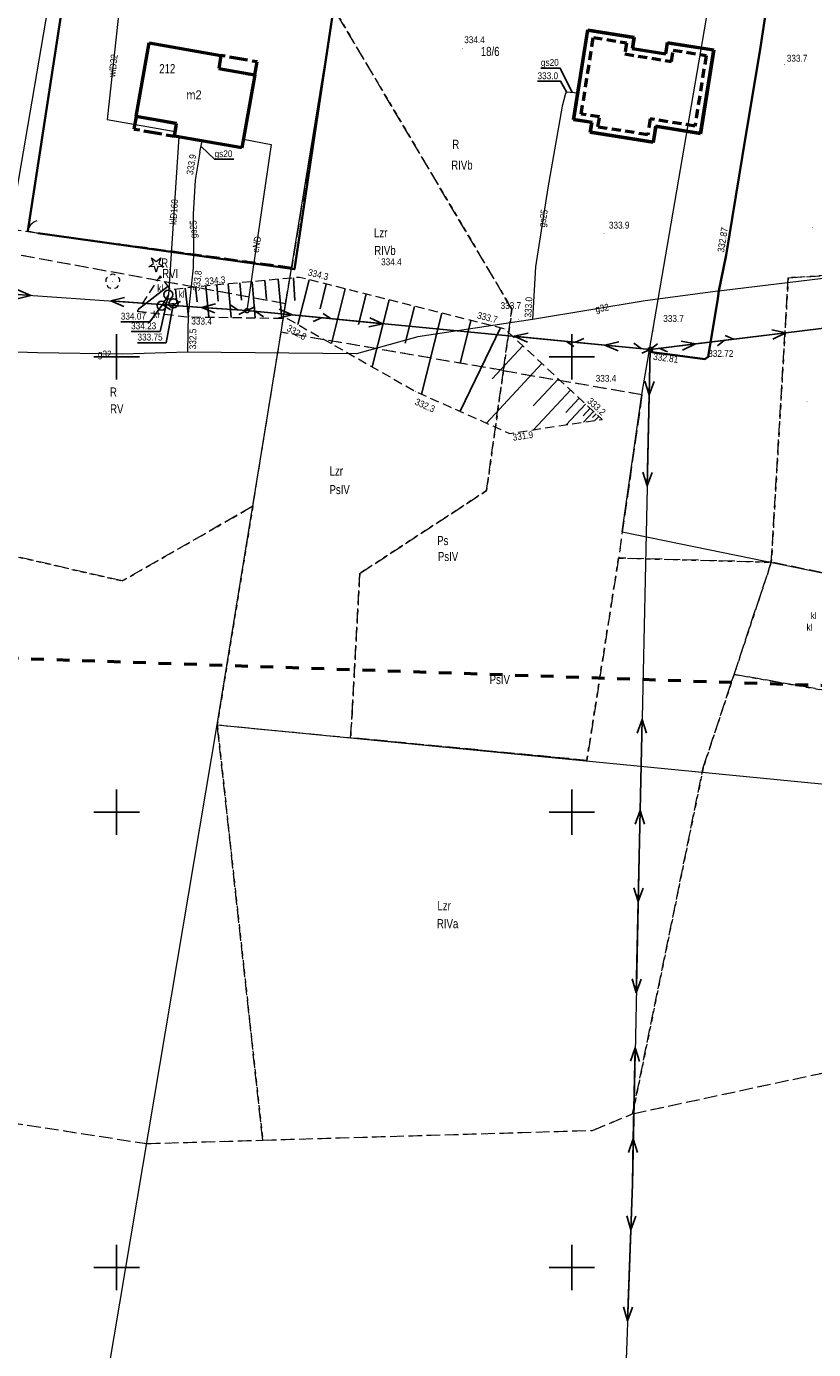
# Model space of a CAD drawing. Header units: metres. Extents: x 7523615 to 7533948, y 5492686 to 5502120.
# Tile 106 of 256: x 7529640 to 7529727, y 5497891 to 5498036. Entities that reach past the tile are written whole.
import ezdxf
from ezdxf.enums import TextEntityAlignment as Align

# ---------------------------------------------------------------- set-up
doc = ezdxf.new("R2010")
doc.units = ezdxf.units.M
for name, pattern in [('1.0_0.5', [1.5, 1, -0.5]), ('1.4_1.4', [2.8, 1.4, -1.4]), ('2.0_0.5', [2.5, 2, -0.5]), ('219-500', [0]), ('egkk-500', [2, 1.5, -0.5]), ('egug-500', [1, 0.5, -0.5]), ('otbb_500', [1.5, 1, -0.5]), ('otof_500', [0]), ('suep_nn_500', [0]), ('sutp_500', [0])]:
    doc.linetypes.add(name, pattern=pattern)
doc.layers.get('0').update_dxf_attribs({"color": 2, "lineweight": 5})
doc.styles.get("Standard").update_dxf_attribs({"font": 'Working1250', "width": 0.75})
doc.linetypes.add('902-500', pattern='A,3.75,0,[1,ksztalty.shx,S=0.5,R=0,X=0,Y=0],3.75', length=7.5)

# ---------------------------------------------------------------- blocks, each defined once
blk = doc.blocks.new('203')
at = {"linetype": 'Continuous', "lineweight": 0}
h = blk.add_hatch(color=0, dxfattribs=at)
edge = h.paths.add_edge_path()
edge.add_arc((0, 0), 0.045, 0, 360)
blk = doc.blocks.new('PW01')
at = {"linetype": 'Continuous', "lineweight": 13}
h = blk.add_hatch(color=0, dxfattribs=at)
edge = h.paths.add_edge_path()
edge.add_arc((0, 0), 0.045, 0, 360)
blk = doc.blocks.new('US15')
at = {"color": 0, "linetype": 'Continuous', "lineweight": 13}
blk.add_circle((0, 0), 0.25, dxfattribs=at)
blk = doc.blocks.new('SUEP1')
at = {"color": 0, "linetype": 'Continuous'}
for p, q in [((0, 0), (5, 0)), ((5, 0), (3.5, 0.5)), ((5, 0), (3.5, -0.5)), ((5, 0), (15, 0)), ((15, 0), (13.5, 0.5)), ((15, 0), (13.5, -0.5))]:
    blk.add_line(p, q, dxfattribs=at)
blk = doc.blocks.new('SUTP')
at = {"color": 0, "linetype": 'Continuous'}
for p, q in [((0, 0), (0.866, 0.5)), ((0, 0), (9.232, 0)), ((1.866, -0.5), (1, 0)), ((7.366, -0.5), (8.232, 0)), ((9.232, 0), (8.366, 0.5))]:
    blk.add_line(p, q, dxfattribs=at)
blk = doc.blocks.new('OK04')
at = {"color": 0, "linetype": 'Continuous', "lineweight": 0}
blk.add_arc((1.5, 0.001), 1.5, 120, 180, dxfattribs=at)
blk = doc.blocks.new('OP011')
at = {"linetype": 'Continuous', "lineweight": 13}
h = blk.add_hatch(color=0, dxfattribs=at)
edge = h.paths.add_edge_path()
edge.add_arc((0, 0), 0.05, 0, 360)
at = {"color": 0, "linetype": 'Continuous', "lineweight": 13}
for p, q in [((-0.828, -0.268), (-0.283, 0.093)), ((-0.283, 0.093), (-0.512, 0.706)), ((-0.512, 0.706), (0, 0.299)), ((0, 0.299), (0.512, 0.706)), ((0.512, 0.706), (0.283, 0.093)), ((0.283, 0.093), (0.828, -0.268)), ((-0.175, -0.24), (-0.828, -0.268)), ((0, -0.87), (-0.175, -0.24)), ((0.175, -0.24), (0, -0.87)), ((0.828, -0.268), (0.175, -0.24))]:
    blk.add_line(p, q, dxfattribs=at)
blk = doc.blocks.new('OP021')
at = {"linetype": 'Continuous', "lineweight": 13}
h = blk.add_hatch(color=0, dxfattribs=at)
edge = h.paths.add_edge_path()
edge.add_arc((0, 0), 0.05, 0, 360)
at = {"color": 0, "linetype": 'Continuous', "lineweight": 13}
for centre, start, end in [((-0.38, 0.124), 121.308, 202.548), ((0, 0.4), 49.272, 130.728), ((0.38, 0.124), 337.452, 58.692), ((-0.235, -0.324), 193.221, 274.871), ((0.235, -0.324), 265.129, 346.779)]:
    blk.add_arc(centre, 0.4, start, end, dxfattribs=at)
blk = doc.blocks.new('SUKM')
at = {"color": 0, "linetype": 'Continuous'}
blk.add_circle((0, 0), 0.5, dxfattribs=at)
blk = doc.blocks.new('RAMKA500K')
at = {"color": 0}
for p, q in [((47.5, 250), (52.5, 250)), ((50, 247.5), (50, 250)), ((97.5, 250), (102.5, 250)), ((100, 247.5), (100, 250)), ((50, 197.5), (50, 202.5)), ((100, 197.5), (100, 202.5)), ((47.5, 200), (52.5, 200)), ((97.5, 200), (102.5, 200)), ((50, 147.5), (50, 152.5)), ((100, 147.5), (100, 152.5)), ((47.5, 150), (52.5, 150)), ((97.5, 150), (102.5, 150)), ((50, 0), (50, 2.5)), ((100, 0), (100, 2.5)), ((47.5, 0), (52.5, 0)), ((97.5, 0), (102.5, 0))]:
    blk.add_line(p, q, dxfattribs=at)

msp = doc.modelspace()

# ---------------------------------------------------------------- linework, layer by layer
at = {"layer": '000 Inne (niezydentyfikowane)', "color": 7, "linetype": 'CONTINUOUS', "lineweight": 25, "flags": 128}
for points in [[(7529654.88, 5498008.75), (7529654.68, 5498008.59)], [(7529662.24, 5498008), (7529662.58, 5498004.32)], [(7529663.53, 5498008.12), (7529663.71, 5498006.21)], [(7529664.87, 5498008.24), (7529665.23, 5498004.28)], [(7529666.27, 5498008.37), (7529666.46, 5498006.31)], [(7529667.76, 5498008.51), (7529668.15, 5498004.24)], [(7529669.43, 5498008.66), (7529669.56, 5498006.17)], [(7529671.15, 5498008.45), (7529669.91, 5498003.54)], [(7529673.03, 5498007.98), (7529672.34, 5498005.26)], [(7529655.66, 5498007.74), (7529652.42, 5498005.24)], [(7529656.47, 5498007.42), (7529656.63, 5498005.96)], [(7529657.54, 5498007.54), (7529657.89, 5498004.39)], [(7529658.65, 5498007.66), (7529658.83, 5498006.02)], [(7529659.8, 5498007.77), (7529660.12, 5498004.36)], [(7529661, 5498007.88), (7529661.16, 5498006.11)], [(7529675.1, 5498007.46), (7529673.59, 5498001.45)], [(7529677.4, 5498006.88), (7529676.56, 5498003.56)], [(7529679.93, 5498006.24), (7529678.08, 5497998.89)], [(7529682.72, 5498005.54), (7529681.7, 5498001.48)], [(7529685.73, 5498004.78), (7529683.5, 5497995.89)], [(7529688.91, 5498003.99), (7529687.72, 5497999.26)], [(7529692.15, 5498003.17), (7529687.73, 5497994.01)], [(7529694.61, 5498001.22), (7529691.23, 5497997.58)], [(7529696.7, 5497999.28), (7529690.61, 5497992.72)], [(7529698.52, 5497997.59), (7529695.76, 5497994.62)], [(7529699.85, 5497996.35), (7529695.8, 5497991.99)], [(7529700.81, 5497995.46), (7529699.35, 5497993.88)], [(7529701.51, 5497994.81), (7529699.39, 5497992.53)], [(7529702.02, 5497994.34), (7529701.25, 5497993.52)], [(7529702.38, 5497994), (7529701.28, 5497992.81)], [(7529702.67, 5497993.74), (7529702.28, 5497993.32)], [(7529702.96, 5497993.46), (7529702.54, 5497993)]]:
    msp.add_lwpolyline(points, dxfattribs=at)
at = {"layer": '217-kontur klasyfikacyjny', "color": 7, "linetype": 'egkk-500', "lineweight": 18, "flags": 128}
for points in [[(7529673.85, 5498038.24), (7529669.23, 5498009.82)], [(7529693.42, 5498005.22), (7529673.85, 5498038.24)], [(7529669.23, 5498009.82), (7529638.3, 5498013.98)], [(7529668.54, 5498005.82), (7529637.86, 5498011.43)], [(7529668.54, 5498005.82), (7529669.23, 5498009.82)], [(7529723.77, 5498008.67), (7529751.58, 5498010.39)], [(7529721.91, 5497977.44), (7529723.77, 5498008.67)], [(7529668.07, 5498002.69), (7529668.54, 5498005.82)], [(7529692.48, 5497998.48), (7529693.42, 5498005.22)], [(7529664.96, 5497983.59), (7529668.07, 5498002.69)], [(7529692.48, 5497998.48), (7529668.07, 5498002.69)], [(7529690.63, 5497985.3), (7529692.48, 5497998.48)], [(7529692.48, 5497998.48), (7529707.7, 5497995.86)], [(7529707.7, 5497995.86), (7529705.13, 5497977.9)], [(7529676.71, 5497976.21), (7529690.63, 5497985.3)], [(7529664.96, 5497983.59), (7529650.61, 5497975.38)], [(7529661.05, 5497959.58), (7529664.96, 5497983.59)], [(7529650.61, 5497975.38), (7529632.4, 5497979.58)], [(7529705.13, 5497977.9), (7529701.65, 5497955.68)], [(7529721.91, 5497977.44), (7529705.13, 5497977.9)], [(7529717.82, 5497965.12), (7529721.91, 5497977.44)], [(7529727.53, 5497976.29), (7529721.91, 5497977.44)], [(7529675.86, 5497960.86), (7529676.71, 5497976.21)], [(7529714.44, 5497954.91), (7529717.82, 5497965.12)], [(7529754.29, 5497958.71), (7529717.82, 5497965.12)], [(7529675.7, 5497958.17), (7529675.86, 5497960.86)], [(7529666.05, 5497913.98), (7529661.05, 5497959.58)], [(7529661.05, 5497959.58), (7529675.7, 5497958.17)], [(7529701.65, 5497955.68), (7529675.7, 5497958.17)], [(7529706.68, 5497916.88), (7529714.44, 5497954.91)], [(7529706.68, 5497916.88), (7529749.58, 5497926.08)], [(7529614.48, 5497919.61), (7529653.31, 5497913.6)], [(7529702.27, 5497915.05), (7529706.68, 5497916.88)], [(7529666.05, 5497913.98), (7529702.27, 5497915.05)], [(7529653.31, 5497913.6), (7529666.05, 5497913.98)]]:
    msp.add_lwpolyline(points, dxfattribs=at)
at = {"layer": '218-kontur użytku gruntowego', "color": 7, "linetype": 'egug-500', "lineweight": 18, "flags": 128}
for points in [[(7529673.85, 5498038.24), (7529669.23, 5498009.82)], [(7529673.85, 5498038.24), (7529693.42, 5498005.22)], [(7529669.23, 5498009.82), (7529638.3, 5498013.98)], [(7529668.54, 5498005.82), (7529637.86, 5498011.43)], [(7529668.54, 5498005.82), (7529669.23, 5498009.82)], [(7529751.58, 5498010.39), (7529723.77, 5498008.67)], [(7529723.77, 5498008.67), (7529721.91, 5497977.44)], [(7529668.07, 5498002.69), (7529668.54, 5498005.82)], [(7529693.42, 5498005.22), (7529692.48, 5497998.48)], [(7529664.96, 5497983.59), (7529668.07, 5498002.69)], [(7529692.48, 5497998.48), (7529668.07, 5498002.69)], [(7529692.48, 5497998.48), (7529690.63, 5497985.3)], [(7529692.48, 5497998.48), (7529707.7, 5497995.86)], [(7529707.7, 5497995.86), (7529705.13, 5497977.9)], [(7529690.63, 5497985.3), (7529676.71, 5497976.21)], [(7529650.61, 5497975.38), (7529664.96, 5497983.59)], [(7529664.96, 5497983.59), (7529661.05, 5497959.58)], [(7529632.4, 5497979.58), (7529650.61, 5497975.38)], [(7529701.65, 5497955.68), (7529705.13, 5497977.9)], [(7529705.13, 5497977.9), (7529721.91, 5497977.44)], [(7529721.91, 5497977.44), (7529717.82, 5497965.12)], [(7529727.53, 5497976.29), (7529721.91, 5497977.44)], [(7529676.71, 5497976.21), (7529675.86, 5497960.86)], [(7529717.82, 5497965.12), (7529714.44, 5497954.91)], [(7529717.82, 5497965.12), (7529754.29, 5497958.71)], [(7529675.86, 5497960.86), (7529675.7, 5497958.17)], [(7529661.05, 5497959.58), (7529675.7, 5497958.17)], [(7529661.05, 5497959.58), (7529666.05, 5497913.98)], [(7529675.7, 5497958.17), (7529701.65, 5497955.68)], [(7529714.44, 5497954.91), (7529706.68, 5497916.88)], [(7529706.68, 5497916.88), (7529749.58, 5497926.08)], [(7529614.48, 5497919.61), (7529653.31, 5497913.6)], [(7529702.27, 5497915.05), (7529706.68, 5497916.88)], [(7529666.05, 5497913.98), (7529702.27, 5497915.05)], [(7529653.31, 5497913.6), (7529666.05, 5497913.98)]]:
    msp.add_lwpolyline(points, dxfattribs=at)
at = {"layer": '219-działka ewidencyjna', "color": 3, "linetype": '219-500', "lineweight": 18, "flags": 128}
for points in [[(7529636.05, 5498000.87), (7529648.61, 5498074.17)], [(7529661.05, 5497959.58), (7529678.69, 5498067.92)], [(7529707.7, 5497995.86), (7529715.39, 5498040.63)], [(7529705.54, 5497980.79), (7529707.7, 5497995.86)], [(7529705.54, 5497980.79), (7529727.53, 5497976.29)], [(7529643.44, 5497854.96), (7529661.05, 5497959.58)], [(7529661.05, 5497959.58), (7529753.29, 5497950.59)]]:
    msp.add_lwpolyline(points, dxfattribs=at)
at = {"layer": '312-budynek ewidencyjny', "color": 7, "linetype": 'CONTINUOUS', "lineweight": 50, "flags": 128}
for points in [[(7529652.14, 5498026.38), (7529653.56, 5498034.47)], [(7529653.56, 5498034.47), (7529661.46, 5498033.08)], [(7529661.46, 5498033.08), (7529661.21, 5498031.66)], [(7529661.21, 5498031.66), (7529665.17, 5498030.96)], [(7529665.17, 5498030.96), (7529663.76, 5498022.93)], [(7529656.59, 5498025.6), (7529652.14, 5498026.38)], [(7529656.35, 5498024.23), (7529656.59, 5498025.6)], [(7529663.76, 5498022.93), (7529656.35, 5498024.23)]]:
    msp.add_lwpolyline(points, dxfattribs=at)
at = {"layer": 'blok - nawis', "color": 7, "linetype": '2.0_0.5', "lineweight": 50, "flags": 128}
for points in [[(7529665.17, 5498030.96), (7529665.42, 5498032.38), (7529661.46, 5498033.08), (7529661.21, 5498031.66)], [(7529652.14, 5498026.38), (7529651.9, 5498025.01), (7529656.35, 5498024.23), (7529656.59, 5498025.6)]]:
    msp.add_lwpolyline(points, close=True, dxfattribs=at)
at = {"layer": 'budynek w budowie', "color": 0, "linetype": 'CONTINUOUS', "lineweight": 50}
for p, q in [((7529700.19, 5498026.03), (7529701.75, 5498035.9)), ((7529700.21, 5498026.04), (7529701.76, 5498035.88)), ((7529700.22, 5498026.05), (7529701.77, 5498035.87)), ((7529701.75, 5498035.9), (7529706.85, 5498035.09)), ((7529701.76, 5498035.88), (7529706.83, 5498035.08)), ((7529701.77, 5498035.87), (7529706.82, 5498035.07)), ((7529706.82, 5498035.07), (7529706.63, 5498033.84)), ((7529706.83, 5498035.08), (7529706.64, 5498033.85)), ((7529706.85, 5498035.09), (7529706.66, 5498033.86)), ((7529710.31, 5498033.28), (7529710.5, 5498034.52)), ((7529710.32, 5498033.26), (7529710.51, 5498034.5)), ((7529710.33, 5498033.25), (7529710.52, 5498034.49)), ((7529710.5, 5498034.52), (7529715.59, 5498033.71)), ((7529710.51, 5498034.5), (7529715.57, 5498033.7)), ((7529710.52, 5498034.49), (7529715.56, 5498033.69)), ((7529706.63, 5498033.84), (7529710.33, 5498033.25)), ((7529706.64, 5498033.85), (7529710.32, 5498033.26)), ((7529706.66, 5498033.86), (7529710.31, 5498033.28)), ((7529715.56, 5498033.69), (7529714.11, 5498024.53)), ((7529715.57, 5498033.7), (7529714.12, 5498024.52)), ((7529715.59, 5498033.71), (7529714.13, 5498024.5)), ((7529702.19, 5498025.72), (7529700.19, 5498026.03)), ((7529702.21, 5498025.73), (7529700.21, 5498026.04)), ((7529702.22, 5498025.74), (7529700.22, 5498026.05)), ((7529702.01, 5498024.63), (7529702.19, 5498025.72)), ((7529702.03, 5498024.64), (7529702.21, 5498025.73)), ((7529702.04, 5498024.65), (7529702.22, 5498025.74)), ((7529708.95, 5498023.54), (7529702.01, 5498024.63)), ((7529708.94, 5498023.56), (7529702.03, 5498024.64)), ((7529708.93, 5498023.57), (7529702.04, 5498024.65)), ((7529709.2, 5498025.31), (7529708.93, 5498023.57)), ((7529709.21, 5498025.3), (7529708.94, 5498023.56)), ((7529709.22, 5498025.28), (7529708.95, 5498023.54)), ((7529714.11, 5498024.53), (7529709.2, 5498025.31)), ((7529714.12, 5498024.52), (7529709.21, 5498025.3)), ((7529714.13, 5498024.5), (7529709.22, 5498025.28))]:
    msp.add_line(p, q, dxfattribs=at)
at = {"layer": 'budynek w budowie', "color": 0, "linetype": 'otbb_500', "lineweight": 50}
for p, q in [((7529701.03, 5498026.64), (7529702.36, 5498035.06)), ((7529702.36, 5498035.06), (7529706.01, 5498034.48)), ((7529706.01, 5498034.48), (7529705.82, 5498033.25)), ((7529705.82, 5498033.25), (7529710.93, 5498032.44)), ((7529710.93, 5498032.44), (7529711.12, 5498033.67)), ((7529711.12, 5498033.67), (7529714.75, 5498033.1)), ((7529714.75, 5498033.1), (7529713.52, 5498025.34)), ((7529703.04, 5498026.34), (7529701.03, 5498026.64)), ((7529702.86, 5498025.24), (7529703.04, 5498026.34)), ((7529708.61, 5498026.12), (7529708.34, 5498024.38)), ((7529713.52, 5498025.34), (7529708.61, 5498026.12)), ((7529708.34, 5498024.38), (7529702.86, 5498025.24))]:
    msp.add_line(p, q, dxfattribs=at)
at = {"layer": 'furtka', "color": 7, "linetype": 'otof_500', "lineweight": 18, "flags": 128}
msp.add_lwpolyline([(7529640.23, 5498013.83), (7529641.33, 5498013.58)], dxfattribs=at)
at = {"layer": 'obudowa ochronna przewodu', "color": 7, "linetype": 'CONTINUOUS', "lineweight": 35, "flags": 128}
msp.add_lwpolyline([(7529724.68, 5498058.29), (7529724.76, 5498058.11), (7529724.58, 5498057.42), (7529723.95, 5498053.02), (7529722.4, 5498043.66), (7529721.23, 5498037.38), (7529720.64, 5498033.53), (7529719.07, 5498024.12), (7529716.95, 5498011.16), (7529716.35, 5498008.3), (7529716.14, 5498007.25), (7529716.02, 5498006.39), (7529714.98, 5497999.99), (7529714.62, 5497999.75), (7529712.17, 5498000.07), (7529708.79, 5498000.5), (7529708.61, 5498000.81)], dxfattribs=at)
at = {"layer": 'ogrodzenie trwałe', "color": 7, "linetype": '902-500', "lineweight": 35, "flags": 128}
for points in [[(7529665.71, 5498068.7), (7529649.21, 5498072.23), (7529640.23, 5498013.83)], [(7529641.33, 5498013.58), (7529669.52, 5498009.61), (7529672.22, 5498027.47), (7529678.02, 5498066.34), (7529670.82, 5498067.68)]]:
    msp.add_lwpolyline(points, dxfattribs=at)
at = {"layer": 'przewód elektroenergetyczny niskiego napięcia', "color": 1, "linetype": 'suep_nn_500', "lineweight": 18, "flags": 128}
for points in [[(7529625.63, 5498007.8), (7529664.31, 5498005.07)], [(7529664.31, 5498005.07), (7529708.61, 5498000.81)], [(7529708.61, 5498000.81), (7529664.31, 5498005.07)], [(7529752.12, 5498006.13), (7529708.61, 5498000.81)], [(7529708.61, 5498000.81), (7529752.12, 5498006.13)], [(7529708.61, 5498000.81), (7529707.39, 5497945.17)], [(7529707.39, 5497945.17), (7529706.65, 5497909.13)], [(7529706.65, 5497909.13), (7529705.06, 5497864.47)]]:
    msp.add_lwpolyline(points, dxfattribs=at)
at = {"layer": 'przewód elektroenergetyczny podziemny', "color": 7, "linetype": 'CONTINUOUS', "lineweight": 18, "flags": 128}
for points in [[(7529708.61, 5498000.81), (7529708.79, 5498000.5), (7529712.17, 5498000.07), (7529714.62, 5497999.75), (7529714.98, 5497999.99), (7529716.02, 5498006.39), (7529716.14, 5498007.25), (7529716.35, 5498008.3), (7529716.95, 5498011.16), (7529719.07, 5498024.12), (7529720.64, 5498033.53), (7529721.23, 5498037.38), (7529722.4, 5498043.66), (7529723.95, 5498053.02), (7529724.58, 5498057.42), (7529724.76, 5498058.11), (7529724.68, 5498058.29)], [(7529663.93, 5498023.88), (7529666.97, 5498023.32), (7529664.31, 5498005.07)]]:
    msp.add_lwpolyline(points, dxfattribs=at)
at = {"layer": 'przewód gazowy', "color": 7, "linetype": 'CONTINUOUS', "lineweight": 18, "flags": 128}
for points in [[(7529708.05, 5498006.14), (7529695.67, 5498004.09), (7529683.09, 5498002.19), (7529676.36, 5498000.32), (7529657.8, 5498000.51), (7529650.66, 5498000.27), (7529641.31, 5498000.44), (7529615.23, 5498001.31), (7529604.35, 5498001.53), (7529589.56, 5498000.47), (7529574.29, 5498002.95), (7529549.11, 5498004.66), (7529529.08, 5498006.31), (7529513.49, 5498006.66), (7529492.94, 5498009.4), (7529483.39, 5498015.68), (7529458.86, 5498034.68), (7529429.02, 5498057.81), (7529418.73, 5498065.19), (7529411.3, 5498070.39), (7529405.26, 5498073.79), (7529394.58, 5498082.54), (7529379.93, 5498093.06), (7529364.83, 5498103.35)], [(7530016.36, 5498040.68), (7529919.65, 5498030.36), (7529885.85, 5498025.86), (7529871.28, 5498023.76), (7529850.08, 5498021.06), (7529791.3, 5498012.9), (7529770.03, 5498012.12), (7529764.03, 5498011.81), (7529746.64, 5498010.11), (7529731.22, 5498009.04), (7529716.44, 5498007.24), (7529716.05, 5498007.19), (7529708.05, 5498006.14)], [(7529699.42, 5498029.08), (7529699.32, 5498028.92), (7529698.94, 5498027.52), (7529697.35, 5498018.54), (7529696.01, 5498009.87), (7529695.67, 5498004.09)], [(7529699.42, 5498029.08), (7529700.66, 5498028.98)], [(7529659.14, 5498022.46), (7529658.64, 5498019.4), (7529658.4, 5498015.65), (7529658.44, 5498011.8), (7529658.42, 5498009.77), (7529657.85, 5498004.72), (7529657.8, 5498000.51)], [(7529659.14, 5498022.46), (7529659.4, 5498023.7)]]:
    msp.add_lwpolyline(points, dxfattribs=at)
at = {"layer": 'przewód gazowy-Atr1', "color": 7, "flags": 128}
for points in [[(7529700.03, 5498029.03), (7529698.7, 5498031.71), (7529696.6, 5498031.71)], [(7529659.27, 5498023.08), (7529660.76, 5498021.69), (7529662.86, 5498021.69)]]:
    msp.add_lwpolyline(points, dxfattribs=at)
at = {"layer": 'przewód kanalizacyjny', "color": 7, "linetype": 'CONTINUOUS', "lineweight": 18, "flags": 128}
msp.add_lwpolyline([(7529656.84, 5498024.14), (7529655.68, 5498006.83), (7529654.95, 5498005.62), (7529656.25, 5498005.87)], dxfattribs=at)
at = {"layer": 'przewód telekomunikacyjny napowietrzny', "color": 30, "linetype": 'sutp_500', "lineweight": 18, "flags": 128}
for points in [[(7529625.63, 5498007.8), (7529664.31, 5498005.07)], [(7529664.31, 5498005.07), (7529708.61, 5498000.81)], [(7529708.61, 5498000.81), (7529664.31, 5498005.07)], [(7529708.61, 5498000.81), (7529752.12, 5498006.13)]]:
    msp.add_lwpolyline(points, dxfattribs=at)
at = {"layer": 'przewód wodociągowy', "color": 7, "linetype": 'CONTINUOUS', "lineweight": 18, "flags": 128}
msp.add_lwpolyline([(7529650.51, 5498040.24), (7529648.97, 5498026.06), (7529656.44, 5498024.75)], dxfattribs=at)
at = {"layer": 'rzędna-Atr2', "color": 7, "flags": 128}
for points in [[(7529699.42, 5498029.08), (7529698.76, 5498030.25), (7529696.23, 5498030.25)], [(7529655.68, 5498006.83), (7529654.77, 5498002.79), (7529651.59, 5498002.79)], [(7529654.95, 5498005.62), (7529653.64, 5498003.85), (7529650.46, 5498003.85)], [(7529656.25, 5498005.87), (7529655.44, 5498001.55), (7529652.29, 5498001.55)]]:
    msp.add_lwpolyline(points, dxfattribs=at)
at = {"layer": 'skarpa nieumocniona', "color": 7, "linetype": '1.0_0.5', "lineweight": 18, "flags": 128}
msp.add_lwpolyline([(7529652.27, 5498005.01), (7529657.72, 5498004.39), (7529668.7, 5498004.23), (7529682.83, 5497996.19), (7529693.15, 5497991.59), (7529703.33, 5497993.12), (7529692.64, 5498003.05), (7529670.07, 5498008.72), (7529659.1, 5498007.71), (7529655.95, 5498007.36), (7529654.77, 5498008.89)], close=True, dxfattribs=at)
msp.add_lwpolyline([(7529652.27, 5498005.01), (7529657.72, 5498004.39), (7529668.7, 5498004.23), (7529682.83, 5497996.19), (7529693.15, 5497991.59), (7529703.33, 5497993.12), (7529692.64, 5498003.05), (7529670.07, 5498008.72), (7529659.1, 5498007.71), (7529655.95, 5498007.36), (7529654.77, 5498008.89)], close=True, dxfattribs=at)
at = {"layer": 'Zakres', "color": 5, "linetype": '1.4_1.4', "lineweight": 50, "flags": 128}
msp.add_lwpolyline([(7531743.27, 5499246.67), (7531674.19, 5499075.04), (7531617.16, 5499130.01), (7531497.22, 5499019.6), (7531360.69, 5498909.88), (7531137.38, 5498723.26), (7530837.96, 5498471.05), (7530827.29, 5498468.56), (7530555.83, 5498209.93), (7530490.21, 5498246.48), (7530415.42, 5498175.93), (7530370.97, 5498140.65), (7530313.12, 5498105.37), (7530175.54, 5498113.13), (7530201.64, 5498273.29), (7530135.32, 5498299.4), (7530095.81, 5498250.01), (7529934.94, 5498278.94), (7529886.55, 5498254.6), (7529886.96, 5498227.43), (7529861.56, 5498166.05), (7529795.24, 5498157.58), (7529752.2, 5498064.45), (7529512.79, 5498134.24), (7529497.7, 5498245.62), (7529418.48, 5498260.59), (7529163.77, 5498290.23), (7529123.55, 5498137.12), (7529361.33, 5498088.44), (7529468.57, 5498017.18), (7529499.62, 5497998.73), (7529568.05, 5497998.13), (7529612.5, 5497967.79), (7529759.26, 5497962.85), (7529731.04, 5497742.01), (7529837.62, 5497773.43), (7529926.26, 5498000.98), (7530249.5, 5497965.97), (7530399.55, 5498036.46), (7530504.33, 5498041.17), (7530550.19, 5498000.25), (7530485.28, 5497939.57), (7530567.12, 5497896.53), (7530578.58, 5497865.95), (7530414.96, 5497723.67), (7530456.35, 5497670.63), (7530620.04, 5497828.68), (7530672.25, 5497834.44), (7530708.23, 5497874.66), (7530802.89, 5497949.74), (7531291.02, 5497844.85), (7531633.86, 5497783.35), (7531723.76, 5497752.95), (7531716.74, 5497689.82), (7531638.86, 5497701.8), (7531607.99, 5497651.88), (7531593.17, 5497646.23), (7531554.37, 5497551.69), (7531542.2, 5497533.11), (7531433.37, 5497444.09), (7531365.28, 5497382.71), (7531307.01, 5497340.61), (7531265.62, 5497313.74), (7531154.14, 5497225.54), (7531069.47, 5497140.17), (7531095.58, 5497066.79), (7531227.52, 5497061.86), (7531269.85, 5497013.88), (7531267.74, 5496900.28), (7531245.86, 5496824.79), (7531285.37, 5496797.98), (7531257.86, 5496726.01), (7531235.28, 5496726.72), (7531225.4, 5496699.91), (7531197.11, 5496699.88), (7531185.19, 5496624.41), (7531253.8, 5496571.67), (7531243.22, 5496477.48), (7531256.45, 5496456.49), (7531351.7, 5496436.03), (7531399.67, 5496549.62), (7531437.77, 5496640.64), (7531396.85, 5496663.92), (7531455.59, 5496799.21), (7531464.06, 5496818.26), (7531468.64, 5496848.96), (7531480.28, 5496877.18), (7531555.07, 5497002.95), (7531557.66, 5497022.17), (7531504.63, 5497031.87), (7531386.27, 5497072.44), (7531447.65, 5497179.68), (7531472.88, 5497186.56), (7531542.73, 5497165.75), (7531534.96, 5497117.77), (7531587.88, 5497105.78), (7531625.63, 5497206.32), (7531717.2, 5497165.38), (7531739.28, 5497219.08), (7531634.8, 5497264.88), (7531650.32, 5497306.51), (7531689.66, 5497342.67), (7531724.67, 5497377.51), (7531750.16, 5497383.41), (7531790.73, 5497415.16), (7531807.49, 5497435.8), (7531857.05, 5497525.94), (7531880.16, 5497531.76), (7531912.79, 5497579.21), (7531951.42, 5497582.56), (7531983.17, 5497634.77), (7532010.16, 5497686.45), (7532022.45, 5497715.67), (7532045.96, 5497826.68), (7532028.32, 5497890.18), (7532058.84, 5497978.73), (7532130.81, 5498096.73), (7532169.26, 5498228.67), (7532173.67, 5498272.59), (7532173.45, 5498329.02), (7532174.2, 5498362.37), (7532178.84, 5498457.8), (7532136.75, 5498585.56), (7532124.81, 5498799.34), (7532152.62, 5498813.57), (7532125.69, 5499032.47), (7532124.99, 5499095.27), (7532200.95, 5499066.75), (7532264.33, 5499123.02), (7532116.22, 5499183.81), (7531993.34, 5499227.79), (7531913.61, 5499254.72), (7531816.6, 5499290.94), (7531739.75, 5499297.76), (7531571.83, 5499328.1), (7531549.25, 5499297.76), (7531536.55, 5499281.53), (7531425.08, 5499226.5), (7531439.19, 5499201.8), (7531552.78, 5499254.72), (7531607.81, 5499273.77), (7531677.13, 5499271.21)], close=True, dxfattribs=at)

# ---------------------------------------------------------------- block references
at = {"layer": '203-punkt graniczny', "color": 3, "linetype": 'CONTINUOUS', "lineweight": 18}
for p in [(7529707.7, 5497995.86), (7529705.54, 5497980.79), (7529661.05, 5497959.58)]:
    msp.add_blockref('203', p, dxfattribs=at)
at = {"layer": 'drzewo iglaste', "color": 7, "linetype": 'CONTINUOUS', "lineweight": 18}
msp.add_blockref('OP011', (7529654.35, 5498010.15), dxfattribs=at)
at = {"layer": 'drzewo liściaste', "color": 7, "linetype": 'CONTINUOUS', "lineweight": 18}
msp.add_blockref('OP021', (7529649.58, 5498008.27), dxfattribs=at)
at = {"layer": 'furtka', "color": 7, "linetype": 'CONTINUOUS', "lineweight": 18, "rotation": 347.196}
msp.add_blockref('OK04', (7529640.23, 5498013.83), dxfattribs=at)
at = {"layer": 'osadnik  szambo', "color": 7, "linetype": 'CONTINUOUS', "lineweight": 18}
for p in [(7529655.68, 5498006.83), (7529654.95, 5498005.62), (7529656.25, 5498005.87)]:
    msp.add_blockref('SUKM', p, dxfattribs=at)
at = {"layer": 'pikieta naturalna', "color": 7, "linetype": 'CONTINUOUS', "lineweight": 13}
for p in [(7529687.99, 5498033.88), (7529723.36, 5498032.09), (7529726.44, 5498014.17), (7529703.54, 5498013.55), (7529678.79, 5498010.83), (7529670.07, 5498008.72), (7529659.1, 5498007.71), (7529657.72, 5498004.39), (7529668.7, 5498004.23), (7529694.15, 5498004.12), (7529692.64, 5498003.05), (7529709.04, 5498002.83), (7529702.22, 5497996.56), (7529682.83, 5497996.19), (7529725.84, 5497995.11), (7529703.33, 5497993.12), (7529693.15, 5497991.59)]:
    msp.add_blockref('PW01', p, dxfattribs=at)
at = {"layer": 'przewód elektroenergetyczny niskiego napięcia', "color": 1, "linetype": 'CONTINUOUS', "lineweight": 18}
for p, rotation in [((7529625.63, 5498007.8), 355.963), ((7529664.31, 5498005.07), 175.963), ((7529664.31, 5498005.07), 354.507), ((7529708.61, 5498000.81), 174.507), ((7529708.61, 5498000.81), 6.971), ((7529708.61, 5498000.81), 268.744), ((7529707.39, 5497945.17), 88.744), ((7529707.39, 5497945.17), 268.824), ((7529706.65, 5497909.13), 88.824), ((7529706.65, 5497909.13), 267.961)]:
    msp.add_blockref('SUEP1', p, dxfattribs=dict(at, rotation=rotation))
at = {"layer": 'przewód telekomunikacyjny napowietrzny', "color": 30, "linetype": 'CONTINUOUS', "lineweight": 18}
for p, rotation in [((7529664.31, 5498005.07), 175.963), ((7529664.31, 5498005.07), 354.507), ((7529708.61, 5498000.81), 174.507), ((7529708.61, 5498000.81), 6.971)]:
    msp.add_blockref('SUTP', p, dxfattribs=dict(at, rotation=rotation))
at = {"layer": 'rzędna', "color": 7, "linetype": 'CONTINUOUS', "lineweight": 18}
for p in [(7529699.42, 5498029.08), (7529659.14, 5498022.46), (7529716.95, 5498011.16), (7529658.42, 5498009.77), (7529655.68, 5498006.83), (7529654.95, 5498005.62), (7529656.25, 5498005.87), (7529695.67, 5498004.09), (7529657.8, 5498000.51), (7529708.79, 5498000.5), (7529714.98, 5497999.99)]:
    msp.add_blockref('PW01', p, dxfattribs=at)
at = {"layer": 'słup przewodów napowietrznych', "color": 7, "linetype": 'CONTINUOUS', "lineweight": 18}
for p in [(7529664.31, 5498005.07), (7529708.61, 5498000.81)]:
    msp.add_blockref('US15', p, dxfattribs=at)
at = {"layer": 'Wstawianie ramki sekcyjnej z opisem', "color": 7, "linetype": 'CONTINUOUS', "lineweight": 13}
for p in [(7529600, 5498000), (7529600, 5497750)]:
    msp.add_blockref('RAMKA500K', p, dxfattribs=at)

# ---------------------------------------------------------------- texts
at = {"layer": '209-oznaczenie konturu klasyfikacyjnego', "color": 7, "linetype": 'CONTINUOUS', "lineweight": 18, "width": 0.79}
msp.add_text('RIVb', height=1, dxfattribs=at).set_placement((7529686.75, 5498020.55))
for s, p in [('RIVb', (7529678.3, 5498012.18)), ('RVI', (7529655, 5498009.65)), ('RV', (7529649.28, 5497994.79)), ('PsIV', (7529673.38, 5497985.92)), ('PsIV', (7529685.29, 5497978.57)), ('PsIV', (7529690.97, 5497965.06)), ('RIVa', (7529685.18, 5497938.25))]:
    msp.add_text(s, height=1, dxfattribs=at).set_placement(p, align=Align.TOP_LEFT)
at = {"layer": '210-oznaczenie konturu użytku gruntowego', "color": 7, "linetype": 'CONTINUOUS', "lineweight": 18, "width": 0.79}
for s, p in [('R', (7529686.87, 5498022.83)), ('Lzr', (7529678.27, 5498013.12)), ('R', (7529654.9, 5498009.8)), ('R', (7529649.27, 5497995.63)), ('Lzr', (7529673.4, 5497986.96)), ('Ps', (7529685.21, 5497979.32)), ('Lzr', (7529685.24, 5497939.23))]:
    msp.add_text(s, height=1, dxfattribs=at).set_placement(p)
at = {"layer": '211-numer działki ewidencyjnej', "color": 3, "linetype": 'CONTINUOUS', "lineweight": 18, "width": 0.79}
msp.add_text('18/6', height=1, dxfattribs=at).set_placement((7529690, 5498033.03))
at = {"layer": '312-oznaczenie budynku ewidencyjnego', "color": 7, "linetype": 'CONTINUOUS', "lineweight": 18, "width": 0.79}
msp.add_text('212', height=1, dxfattribs=at).set_placement((7529654.68, 5498031.14))
at = {"layer": '312-oznaczenie budynku ewidencyjnego-Atr117', "color": 7, "width": 0.9}
msp.add_text('m2', height=1, dxfattribs=at).set_placement((7529658.5, 5498028.76), align=Align.MIDDLE_CENTER)
at = {"layer": 'osadnik  szambo-Atr17', "color": 7, "width": 0.9}
for p in [(7529654.46, 5498007.16), (7529656.81, 5498006.49), (7529654.02, 5498004.26), (7529726.23, 5497971.19), (7529725.78, 5497969.92)]:
    msp.add_text('kl', height=0.75, dxfattribs=at).set_placement(p)
at = {"layer": 'pikieta naturalna-Atr2', "color": 7, "width": 0.9}
for s, p in [('334.4', (7529688.18, 5498034.44)), ('333.7', (7529723.61, 5498032.41)), ('333.9', (7529704.07, 5498014.08)), ('334.4', (7529679.05, 5498010.05)), ('333.7', (7529692.17, 5498005.25)), ('333.7', (7529710.04, 5498003.83)), ('333.4', (7529702.62, 5497997.26))]:
    msp.add_text(s, height=0.75, dxfattribs=at).set_placement(p)
for s, rotation, p in [('334.3', 345.898, (7529670.96, 5498008.95)), ('334.3', 5.26, (7529659.72, 5498007.9)), ('333.4', -0.835, (7529658.2, 5498003.55)), ('333.7', 345.898, (7529689.54, 5498004.23)), ('332.8', -29.64, (7529668.6, 5498002.91)), ('332.3', -24.024, (7529682.69, 5497994.78)), ('333.2', 317.111, (7529701.63, 5497995.04)), ('331.9', 8.547, (7529693.56, 5497990.77))]:
    msp.add_text(s, height=0.75, rotation=rotation, dxfattribs=at).set_placement(p)
at = {"layer": 'przewód elektroenergetyczny podziemny-Atr1', "color": 7, "width": 0.9}
msp.add_text('eND', height=0.75, rotation=81.707, dxfattribs=at).set_placement((7529665.24, 5498011.45), align=Align.MIDDLE_LEFT)
at = {"layer": 'przewód gazowy-Atr1', "color": 7, "width": 0.9}
for p in [(7529696.6, 5498031.72), (7529660.76, 5498021.7)]:
    msp.add_text('gs20', height=0.75, dxfattribs=at).set_placement(p, align=Align.BOTTOM_LEFT)
for s, rotation, p in [('gs25', 81.214, (7529696.69, 5498014.24)), ('gs25', 90.595, (7529658.43, 5498013.02)), ('g32', 9.402, (7529702.58, 5498005.23)), ('g32', -1.042, (7529647.94, 5498000.32))]:
    msp.add_text(s, height=0.75, rotation=rotation, dxfattribs=at).set_placement(p, align=Align.MIDDLE_LEFT)
at = {"layer": 'przewód kanalizacyjny-Atr1', "color": 7, "width": 0.9}
msp.add_text('klD160', height=0.75, rotation=86.166, dxfattribs=at).set_placement((7529656.19, 5498014.5), align=Align.MIDDLE_LEFT)
at = {"layer": 'przewód wodociągowy-Atr1', "color": 7, "width": 0.9}
msp.add_text('wlD32', height=0.75, rotation=83.802, dxfattribs=at).set_placement((7529649.48, 5498030.73), align=Align.MIDDLE_LEFT)
at = {"layer": 'rzędna-Atr2', "color": 7, "width": 0.9}
for s, p in [('333.0', (7529696.23, 5498030.26)), ('334.07', (7529650.46, 5498003.86)), ('334.23', (7529651.59, 5498002.8)), ('333.75', (7529652.29, 5498001.56))]:
    msp.add_text(s, height=0.75, dxfattribs=at).set_placement(p, align=Align.BOTTOM_LEFT)
for s, rotation, p in [('333.9', 80.719, (7529658.39, 5498019.94)), ('332.87', 80.71, (7529716.71, 5498011.42)), ('333.8', 83.56, (7529659.11, 5498007.19)), ('333.0', 86.634, (7529695.54, 5498004.29)), ('332.5', 89.32, (7529658.73, 5498000.82)), ('332.81', 352.749, (7529708.9, 5497999.67))]:
    msp.add_text(s, height=0.75, rotation=rotation, dxfattribs=at).set_placement(p)
msp.add_text('332.72', height=0.75, dxfattribs=at).set_placement((7529714.98, 5497999.99))

doc.saveas('drawing.dxf')
